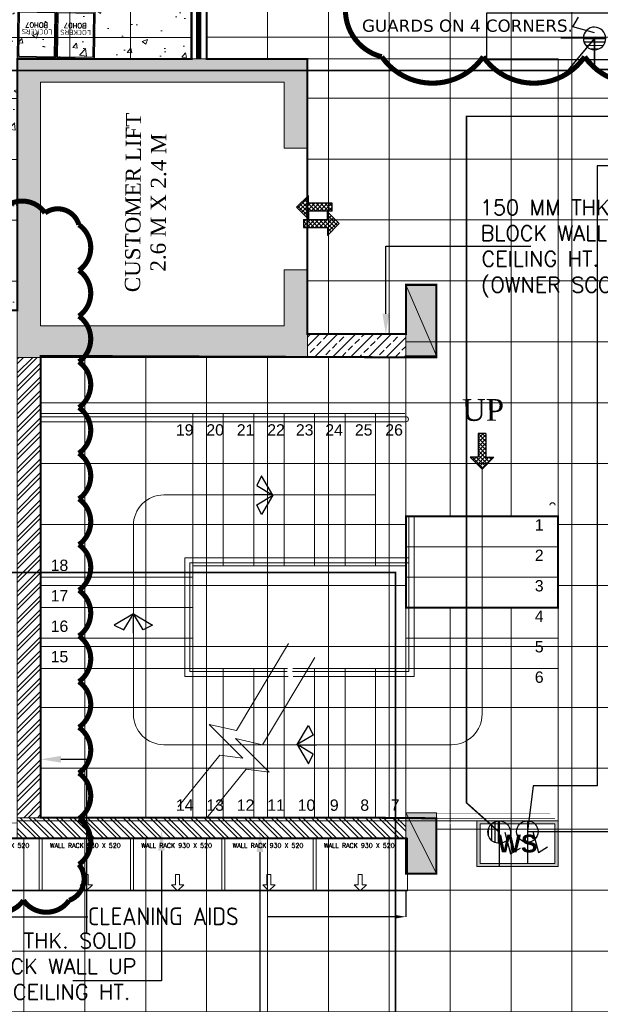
# Model space of a CAD drawing. Header units: millimetres. Extents: x 52937 to 262245, y 6619 to 63681.
# Tile 11 of 56: x 68043 to 73765, y 33579 to 43276. Entities that reach past the tile are written whole.
import ezdxf
from ezdxf.enums import TextEntityAlignment as Align

# ---------------------------------------------------------------- set-up
doc = ezdxf.new("R2010")
doc.units = ezdxf.units.MM
doc.linetypes.add('CONTINU', pattern=[0])
for name, color, linetype, lineweight in [('AL_F-SLAT-WALL', 8, 'Continuous', 15), ('BAYS-RR', 8, 'Continuous', 0), ('COLUMN', 8, 'Continuous', 0), ('COUNTERS', 8, 'Continuous', 18), ('F-WS', 8, 'Continuous', 15), ('FLOORING-WITH-HATCH', 8, 'Continuous', 20), ('HATCH', 8, 'Continuous', 5), ('PVC-AIR-CURTAIN', 8, 'Continuous', 0), ('RAILING', 8, 'Continuous', 9), ('STAIRCASE', 8, 'Continuous', 20), ('TEXT', 8, 'Continuous', 5), ('WALL-HATCH', 8, 'Continuous', 5), ('WALLS', 8, 'Continuous', 5)]:
    doc.layers.add(name, color=color, linetype=linetype, lineweight=lineweight)
for name, color, linetype in [('AREA', 8, 'Continuous'), ('ARROWS', 6, 'Continuous'), ('CLOUD-REVISIONS', 8, 'Continuous'), ('DIMENSIONS & CATEGORY - BREAKUP', 8, 'Continuous'), ('E-6A-RAW-POINT', 6, 'Continuous'), ('E-P D B -01', 211, 'Continuous'), ('E-U D B-01', 211, 'Continuous'), ('E-UPS-POINT', 4, 'Continuous'), ('F-LOCKERS', 211, 'Continuous'), ('RAISED-FLOOR-AREA', 8, 'Continuous')]:
    doc.layers.add(name, color=color, linetype=linetype)
doc.styles.add('ARIAL', font='romans.shx', dxfattribs={"width": 0.8})
doc.styles.add('ATTR', font='times.ttf', dxfattribs={"height": 15})
doc.styles.add('book', font='BKANT.TTF')
doc.styles.add('FIXTXT', font='iso.shx')
doc.styles.add('GENERAL', font='romans.shx')
doc.styles.add('ISO', font='iso.shx', dxfattribs={"height": 175})
doc.styles.add('Scale_50', font='simplex.shx', dxfattribs={"height": 75})
doc.styles.get("Standard").update_dxf_attribs({"font": 'arial.ttf'})

# ---------------------------------------------------------------- blocks, each defined once
blk = doc.blocks.new('STAFF')
at = {"layer": 'ARROWS'}
h = blk.add_hatch(dxfattribs=at)
h.set_pattern_fill('ANSI37', color=256, scale=50, style=0)
h.set_pattern_definition([(45, (853233.83, -315675.63), (-112.253, 112.253), []), (135, (853233.83, -315675.63), (-112.253, -112.253), [])])
h.paths.add_polyline_path([(849552, -319261), (849972, -319261), (849972, -320521), (850392, -320521), (850392, -319261), (850812, -319261), (850182, -318631)])
for p, q in [((849552, -319261), (850182, -318631)), ((850812, -319261), (850182, -318631)), ((849972, -319261), (849552, -319261)), ((849972, -320521), (849972, -319261)), ((850392, -320521), (850392, -319261)), ((850392, -319261), (850812, -319261)), ((849972, -320521), (850392, -320521))]:
    blk.add_line(p, q, dxfattribs=at)
blk = doc.blocks.new('930 X 530 - WALL-RACK')
at = {"layer": 'BAYS-RR'}
blk.add_lwpolyline([(2181182.7, -389879), (2182112.7, -389879), (2182112.7, -389359), (2181182.7, -389359)], close=True, dxfattribs=at)
blk.add_lwpolyline([(2181647.7, -389879), (2181586.3, -389817.7), (2181627.2, -389817.7), (2181627.2, -389715.4), (2181668.1, -389715.4), (2181668.1, -389817.7), (2181709, -389817.7), (2181647.7, -389879)], dxfattribs=at)
at = {"layer": 'BAYS-RR', "insert": (2181638.1, -389409), "char_height": 45, "width": 1264.967, "attachment_point": 2, "rotation": 360, "style": 'Scale_50'}
blk.add_mtext('WALL RACK 930 X 520', dxfattribs=at)
blk = doc.blocks.new('WS- (450 X 750)')
at = {"layer": 'F-WS'}
h = blk.add_hatch(color=256, dxfattribs=at)
h.paths.add_polyline_path([(800, 0), (0, 0), (0, -450), (800, -450)])
h.paths.add_polyline_path([(769.3, -30.7), (769.3, -419.3), (30.7, -419.3), (30.7, -30.7)], flags=16)
h.paths.add_polyline_path([(164.9, -408), (646.2, -408), (646.2, -47.4), (164.9, -47.4)], flags=8)
for points in [[(0, -450), (800, -450), (800, 0), (0, 0)], [(30.7, -419.3), (769.3, -419.3), (769.3, -30.7), (30.7, -30.7)]]:
    blk.add_lwpolyline(points, close=True, dxfattribs=at)
at = {"layer": 'F-WS', "insert": (400, -225), "char_height": 175, "attachment_point": 5}
blk.add_mtext('\\pxqc;{\\fArial|b1|i0|c0|p34;WS}', dxfattribs=at)
blk = doc.blocks.new('LOCKERS-BOH07')
at = {"layer": 'F-LOCKERS'}
blk.add_lwpolyline([(-190, -457), (190, -457), (190, 0), (-190, 0)], close=True, dxfattribs=at)
at = {"layer": 'F-LOCKERS', "ltscale": 400}
blk.add_lwpolyline([(-178, -445), (178, -445), (178, -12), (-178, -12)], close=True, dxfattribs=at)
at = {"layer": 'F-LOCKERS'}
blk.add_lwpolyline([(40.1, -457), (40.1, -470.4), (131.1, -470.4), (131.1, -457)], dxfattribs=at)
at = {"layer": 'F-LOCKERS', "style": 'FIXTXT'}
blk.add_text('LOCKERS', height=50, rotation=0.0502, dxfattribs=at).set_placement((0, -254.8), align=Align.MIDDLE_CENTER)
blk.add_attdef('LOCKERS', text='', height=50, dxfattribs=at).set_placement((0, -321.7), align=Align.MIDDLE_CENTER)
blk = doc.blocks.new('-1')
for p, q in [((9979895, 1643070), (9979517, 1642848)), ((9979706, 1642755), (9979895, 1643070)), ((9979895, 1643070), (9980274, 1642848)), ((9980085, 1642755), (9979895, 1643070)), ((9979900, 1643008), (9979900, 1642851)), ((9979900, 1642970), (9979900, 1642812)), ((9979517, 1642848), (9979706, 1642755)), ((9979900, 1642851), (9979900, 1642693)), ((9980274, 1642848), (9980085, 1642755))]:
    blk.add_line(p, q)
blk = doc.blocks.new('6A UPS POINT')
at = {"layer": 'E-UPS-POINT'}
h = blk.add_hatch(dxfattribs=at)
h.set_pattern_fill('_USER', color=6, scale=40.02075, angle=90, style=0, pattern_type=0)
h.set_pattern_definition([(90, (-12463.57, -36874.51), (-40.02075, 0), [])])
h.paths.add_polyline_path([(0, 133, 0.414214), (-133, 0, 0.414214), (0, -133)])
at = {"layer": 'E-UPS-POINT', "color": 40, "flags": 128}
for points in [[(0, -133), (0, 400)], [(67, 0), (136, 258), (251, 191)]]:
    blk.add_lwpolyline(points, dxfattribs=at)
blk.add_lwpolyline([(-133, 0, 1), (133, 0, 1)], format="xyb", close=True, dxfattribs=at)
blk = doc.blocks.new('6A-RAW-POINT')
at = {"layer": 'E-6A-RAW-POINT', "flags": 128}
for points in [[(0, 0), (0, 4)], [(0.5, 1), (1.018, 2.932), (1.884, 2.432)]]:
    blk.add_lwpolyline(points, dxfattribs=at)
blk.add_lwpolyline([(-1, 1, 1), (1, 1, 1)], format="xyb", close=True, dxfattribs=at)

msp = doc.modelspace()

# ---------------------------------------------------------------- hatches: boundary and pattern name
at = {"layer": 'COLUMN'}
for points in [[(72148.6, 40664.8), (71848.6, 40664.8), (71848.6, 39964.8), (72148.6, 39964.8)], [(71848.6, 35465.4), (72148.6, 35465.4), (72148.6, 34865.4), (71848.6, 34865.4)]]:
    msp.add_hatch(color=256, dxfattribs=at).paths.add_polyline_path(points)
at = {"layer": 'COUNTERS'}
h = msp.add_hatch(color=256, dxfattribs=at)
h.dxf.hatch_style = 1
h.paths.add_polyline_path([(70878.6, 40812.3), (70878.6, 39949.8), (68018.6, 39949.8), (68018.6, 42889.8), (70878.6, 42889.8), (70878.6, 42012.3), (70648.6, 42012.3), (70648.6, 42659.8), (68248.6, 42659.8), (68248.6, 40259.8), (70648.6, 40259.8), (70648.6, 40812.3)])
at = {"layer": 'FLOORING-WITH-HATCH', "linetype": 'CONTINU'}
h = msp.add_hatch(dxfattribs=at)
h.set_pattern_fill('_USER', color=8, scale=600, style=0, double=1, pattern_type=0)
h.set_pattern_definition([(0, (69884.6, 45503.13), (0, 600), []), (90, (69884.6, 45503.13), (-600, 4e-14), [])])
h.paths.add_polyline_path([(87198.6, 29439.8), (86998.8, 29439.8), (86998.8, 17940.4), (82273.8, 17940.4), (82273.6, 29739.8), (82843.6, 29739.8), (82843.6, 31169.8), (85103.6, 31169.8), (85103.6, 29739.8), (87198.6, 29739.8)], flags=16)
h.paths.add_polyline_path([(71848.6, 44614.6), (72148.6, 44614.6), (72148.6, 43914.6), (71848.6, 43914.6)], flags=16)
h.paths.add_polyline_path([(77548.7, 44615.1), (77848.7, 44615.1), (77848.7, 43915.1), (77548.7, 43915.1)], flags=16)
h.paths.add_polyline_path([(83298.7, 44614.6), (83598.7, 44614.6), (83598.7, 43914.6), (83298.7, 43914.6)], flags=16)
h.paths.add_polyline_path([(83298.7, 40665.4), (83598.7, 40665.4), (83598.7, 39965.4), (83298.7, 39965.4)], flags=16)
h.paths.add_polyline_path([(77548.7, 40665.4), (77848.7, 40665.4), (77848.7, 39965.4), (77548.7, 39965.4)], flags=16)
h.paths.add_polyline_path([(71848.6, 40664.8), (72148.6, 40664.8), (72148.6, 39949.8), (71848.6, 39949.8)], flags=16)
h.paths.add_polyline_path([(77848.7, 35465.4), (77848.7, 34765.4), (77548.7, 34765.4), (77548.7, 35465.4)], flags=16)
h.paths.add_polyline_path([(83298.7, 35465.4), (83598.7, 35465.4), (83598.7, 34965.4), (83298.7, 34965.4)], flags=16)
h.paths.add_polyline_path([(77898.6, 29739.8), (77898.6, 29439.8), (77298.6, 29439.8), (77298.6, 29739.8)], flags=16)
h.paths.add_polyline_path([(72148.6, 29439.8), (71848.6, 29439.8), (71848.6, 30039.8), (72148.6, 30039.8)], flags=17)
h.paths.add_polyline_path([(68798.7, 30139.8), (69098.7, 30139.8), (69098.7, 29439.8), (68798.7, 29439.8)], flags=16)
h.paths.add_polyline_path([(86998.6, 12490.4), (86998.6, 12190.4), (86258.6, 12190.4), (86258.6, 12490.4)], flags=16)
h.paths.add_polyline_path([(71848.6, 37485.9), (71848.6, 38385.9), (73348.6, 38385.9), (73348.6, 37485.9)], flags=16)
h.paths.add_polyline_path([(70878.6, 40179.8), (71848.6, 40179.8), (71848.6, 40664.8), (72148.6, 40664.8), (72148.6, 39949.8), (70878.6, 39954.7), (68248.8, 39964.8), (68248.4, 35415.8), (71548.6, 35416), (72448.6, 35360.9), (72148.6, 35360.9), (72148.6, 34865.4), (71848.6, 34865.4), (71848.6, 35214.8), (65167.2, 35214.8), (67766.7, 29589.6), (74943.8, 29589.6), (74943.8, 26014.8), (76373.6, 26014.8), (76373.6, 26164.8), (76877.5, 26164.8), (76873.6, 23664.8), (76823.6, 23664.8), (76823.6, 20520.3), (76873.6, 20520.3), (76873.6, 19920.3), (76823.6, 19920.3), (76823.6, 16651.8), (78576, 15414), (78635.5, 15498), (79043.6, 15209.1), (78986.7, 15128.8), (82255.2, 12815.3), (82314.1, 12898.4), (82640.6, 12667.3), (82582, 12584.5), (86437.3, 9861.3), (86493.1, 9940.1), (86819.5, 9709), (86766.6, 9634.1), (90398.8, 7063.1), (90422.8, 7097.1), (90708.6, 6895.2), (90708.6, 12429.7), (92958.6, 12429.7), (93254.1, 33285.6), (86771.8, 33285.2), (86771.8, 45844.8), (69885.3, 45503.5), (69885.8, 42889.8), (70878.6, 42889.8)])
h = msp.add_hatch(dxfattribs=at)
h.set_pattern_fill('_USER', color=8, scale=600, style=0, double=1, pattern_type=0)
h.set_pattern_definition([(0, (69735.73, 45500), (0, 600), []), (90, (69735.73, 45500), (-600, 4e-14), [])])
h.paths.add_polyline_path([(66148.7, 39964.8), (66148.6, 40664.8), (66448.6, 40664.8), (66448.7, 40114.8), (67018.6, 40114.9), (67018.6, 40414.9), (68018.6, 40414.9), (68018.6, 42889.8), (69735.8, 42889.8), (69735.9, 45500), (68099.1, 45465.4), (67714.3, 45457.3), (63002.1, 43655.8), (63448.6, 42700.9), (63448.6, 42940.4), (63748.6, 42940.4), (63748.6, 42490.8), (64899.1, 42490.8), (64899.3, 42340.6), (65199, 42340.5), (65198.9, 41340.5), (64898.9, 41340.6), (64909.8, 39694.2), (64488.5, 39694.9), (64489.2, 38561.4), (66298.6, 39405.7), (66298.6, 39964.8)])
h = msp.add_hatch(dxfattribs=at)
h.set_pattern_fill('AR-CONC', color=8, scale=75, style=0)
h.set_pattern_definition([(50, (-10519421.8, -1781447.46), (537.945137, -47.064101), [56.25, -618.75]), (355, (-10519421.8, -1781447.46), (-104.0635, 564.1441), [45, -495]), (100.4514445, (-10519377, -1781451.4), (433.881635, 517.079993), [47.805144, -525.856584]), (46.1842, (-10519421.8, -1781297.46), (800.431, -124.13946), [84.375, -928.125]), (96.6356355, (-10519355.1, -1781307.8), (700.99646, 730.58895), [71.707757, -788.78532]), (351.184164, (-10519421.8, -1781297.5), (700.99646, 730.58895), [67.5, -742.5]), (21, (-10519346.8, -1781334.96), (447.680289, -301.964168), [56.25, -618.75]), (326, (-10519346.8, -1781334.96), (182.4865, 543.862534), [45, -495]), (71.451445, (-10519309.5, -1781360.1), (630.166783, 241.898365), [47.805143, -525.856584]), (37.5, (-10519421.81, -1781447.46), (9.1198915, 249.6703904), [0, -489, 0, -502.5, 0, -496.875]), (7.5, (-10519421.81, -1781447.46), (197.302153, 295.808784), [0, -286.5, 0, -477.75, 0, -189.375]), (327.5, (-10519589.06, -1781447.46), (400.366827, -16.9161538), [0, -187.5, 0, -585, 0, -776.25]), (317.5, (-10519664.06, -1781447.46), (437.389627, 75.078737), [0, -243.75, 0, -388.5, 0, -551.25])])
h.paths.add_polyline_path([(66148.7, 39964.8), (66148.6, 40664.8), (66448.6, 40664.8), (66448.7, 40114.8), (67018.6, 40114.9), (67018.6, 40414.9), (68018.6, 40414.9), (68018.6, 42889.8), (69735.8, 42889.8), (69735.9, 45500), (68099.1, 45465.4), (67714.3, 45457.3), (63002.1, 43655.8), (63448.6, 42700.9), (63448.6, 42940.4), (63748.6, 42940.4), (63748.6, 42490.8), (64899.1, 42490.8), (64899.3, 42340.6), (65199, 42340.5), (65198.9, 41340.5), (64898.9, 41340.6), (64909.8, 39694.2), (64488.5, 39694.9), (64489.2, 38561.4), (66298.6, 39405.7), (66298.6, 39964.8)])
at = {"layer": 'HATCH'}
h = msp.add_hatch(dxfattribs=at)
h.set_pattern_fill('ANSI33', color=256, scale=500, style=0)
h.set_pattern_definition([(45, (-2997762.77, 3144107.92), (-88.3883476, 88.3883476), []), (45, (-2997674.39, 3144107.92), (-88.3883476, 88.3883476), [62.5, -31.25])])
h.paths.add_polyline_path([(70878.6, 40179.8), (70878.6, 39949.8), (71848.6, 39949.8), (71848.6, 40179.8)])
at = {"layer": 'WALL-HATCH'}
h = msp.add_hatch(dxfattribs=at)
h.set_pattern_fill('ANSI32', color=256, scale=10, angle=719.99391, style=0)
h.set_pattern_definition([(44.993906, (125459.11, -114506.41), (-67.344757, 67.359084), []), (44.993906, (125504.02, -114506.42), (-67.344757, 67.359084), [])])
h.paths.add_polyline_path([(68018.6, 35415.9), (68248.4, 35415.9), (68248.8, 39949.8), (68018.6, 39949.8)])
h = msp.add_hatch(dxfattribs=at)
h.set_pattern_fill('ANSI32', color=256, scale=250, angle=90, style=0)
h.set_pattern_definition([(135, (-10519421.81, -1781447.46), (-66.2912607, -66.2912607), []), (135, (-10519421.81, -1781403.27), (-66.2912607, -66.2912607), [])])
h.paths.add_polyline_path([(71848.6, 35415.9), (68018.6, 35415.9), (68018.6, 35214.8), (71848.6, 35214.8)])

# ---------------------------------------------------------------- linework, layer by layer
at = {"layer": 'AREA', "const_width": 5}
msp.add_lwpolyline([(68018.6, 35385.7), (68018.6, 42892.8), (69735.9, 42892.8), (69735.7, 45506.3), (67714.2, 45457.3), (61526.6, 43092.8), (65097.8, 35365), (68018.6, 35365.1), (68018.6, 35385.7)], dxfattribs=at)
at = {"layer": 'ARROWS'}
for points in [[(71650.7, 40379.8), (71650.7, 41045.5), (73080.7, 41045.5)], [(68448.4, 35992), (68701.7, 35992), (68701.7, 34282)], [(69440.2, 35090.5), (69440.2, 33811), (68567.7, 33811)], [(70410.2, 35077.5), (70410.2, 33033)]]:
    msp.add_lwpolyline(points, dxfattribs=at)
for points in [[(71684, 40379.8), (71650.7, 40179.8), (71617.4, 40379.8)], [(68448.4, 35958.7), (68248.4, 35992), (68448.4, 36025.4)], [(69406.9, 35090.5), (69440.2, 35290.5), (69473.5, 35090.5)], [(70376.9, 35077.5), (70410.2, 35277.5), (70443.5, 35077.5)]]:
    msp.add_solid(points, dxfattribs=at)
at = {"layer": 'CLOUD-REVISIONS', "const_width": 50}
msp.add_lwpolyline([(74610.7, 42911, -0.520567), (73610.7, 42911, -0.520567), (72610.7, 42911, -0.520567), (71610.7, 42911, -0.520567), (71333.7, 43634, -0.520567), (71333.7, 45025.9, -0.520567)], format="xyb", dxfattribs=at)
at = {"layer": 'COLUMN'}
for p, q in [((71848.6, 40664.8), (72148.6, 39964.8)), ((71848.6, 35465.4), (72148.6, 34865.4))]:
    msp.add_line(p, q, dxfattribs=at)
for points in [[(68018.6, 42889.8), (73348.6, 42889.8), (73348.6, 35385.9), (68018.6, 35385.9)], [(71848.6, 39964.8), (72148.6, 39964.8), (72148.6, 40664.8), (71848.6, 40664.8)], [(73348.6, 35385.9), (71848.6, 35385.9), (71848.6, 36885.9), (73348.6, 36885.9)], [(71848.6, 35465.4), (72148.6, 35465.4), (72148.6, 34865.4), (71848.6, 34865.4)]]:
    msp.add_lwpolyline(points, close=True, dxfattribs=at)
at = {"layer": 'COUNTERS', "ltscale": 0.002}
for p, q in [((71848.8, 39366.1), (68248.8, 39366.1)), ((71848.8, 39316.1), (68248.8, 39316.1)), ((71878.6, 37976.1), (69668.6, 37976.1)), ((69668.6, 36805.9), (69668.6, 37976.1)), ((71878.6, 37926.1), (69718.6, 37926.1)), ((69718.6, 36855.9), (69718.6, 37926.1)), ((70678.3, 36855.9), (69718.6, 36855.9)), ((70687.3, 36805.9), (69668.6, 36805.9))]:
    msp.add_line(p, q, dxfattribs=at)
at = {"layer": 'COUNTERS'}
for p, q in [((71878.6, 36855.9), (71878.6, 38385.9)), ((71928.6, 36805.9), (71928.6, 38385.9)), ((71878.6, 36855.9), (70729.8, 36855.9)), ((71928.6, 36805.9), (70738.8, 36805.9))]:
    msp.add_line(p, q, dxfattribs=at)
msp.add_lwpolyline([(70878.6, 40812.3), (70878.6, 39949.8), (68018.6, 39949.8), (68018.6, 42889.8), (70878.6, 42889.8), (70878.6, 42012.3), (70648.6, 42012.3), (70648.6, 42659.8), (68248.6, 42659.8), (68248.6, 40259.8), (70648.6, 40259.8), (70648.6, 40812.3)], close=True, dxfattribs=at)
for points in [[(72148.6, 35460.9, 5, 5, 0), (73268.6, 35460.9, 0, 0, 0), (73268.6, 38493.6, 0, 0, 0)], [(73318.6, 38493.6, 0, 0, 0), (73318.6, 35410.9, 5, 5, 0), (72148.6, 35410.9, 5, 5, 0)]]:
    msp.add_lwpolyline(points, format="xyseb", dxfattribs=at)
for centre, start, end in [((71848.6, 39341, 0), 270, 90), ((73293.6, 38493.6, 0), 0, 180)]:
    msp.add_arc(centre, 25, start, end, dxfattribs=at)
at = {"layer": 'DIMENSIONS & CATEGORY - BREAKUP', "color": 8}
for p, q in [((71848.6, 34694.8), (71848.6, 34441.2)), ((67448.6, 34441.2), (68713.8, 34441.2)), ((71748.6, 34441.2), (70483.4, 34441.2))]:
    msp.add_line(p, q, dxfattribs=at)
msp.add_solid([(71748.6, 34457.9), (71748.6, 34424.5), (71848.6, 34441.2)], dxfattribs=at)
at = {"layer": 'E-P D B -01', "color": 150, "linetype": 'ByBlock', "elevation": 0}
msp.add_lwpolyline([(80172.2, 42131.3), (80044, 41836.6), (73734.9, 41836.6), (73734.9, 35729.9), (73104.1, 35729.9), (73045.9, 35280), (73888.6, 35280)], dxfattribs=at)
at = {"layer": 'E-U D B-01', "color": 3, "const_width": 15}
msp.add_lwpolyline([(71725.9, 26767.4), (71725.9, 26915.3), (71485.9, 27141), (71747, 27141), (71747, 37831.8), (66136.3, 37831.8), (65802.1, 38144), (66128.5, 38144), (66128.5, 42492.8), (66270.9, 42776), (73444, 42776), (73708, 43092.3), (73708, 42786.4), (81637.4, 42786.4), (81637.4, 36159.1), (81772.3, 35670.7), (81772.3, 39183.5), (88064.1, 39183.5), (88463.6, 39502.4)], dxfattribs=at)
at = {"layer": 'E-U D B-01', "color": 3, "const_width": 15, "elevation": 0}
msp.add_lwpolyline([(79018, 42136.5), (79914, 42136.5), (79589.3, 42323.7), (72446.5, 42323.7), (72446.5, 35562.7), (72768, 35274.7), (72768, 35274.7)], dxfattribs=at)
at = {"layer": 'E-UPS-POINT', "color": 3, "elevation": 0}
msp.add_lwpolyline([(73865.7, 43340), (72643.5, 43340), (72643.5, 42884.9), (73865.7, 42884.9)], close=True, dxfattribs=at)
at = {"layer": 'FLOORING-WITH-HATCH', "color": 8, "linetype": 'Continuous', "const_width": 20}
msp.add_lwpolyline([(74943.8, 29589.6), (67766.7, 29589.6), (65167.2, 35214.8), (71848.6, 35214.8), (71848.6, 34865.4), (72148.6, 34865.4), (72148.6, 35410.9), (71548.6, 35416), (68248.4, 35415.8), (68248.8, 39964.8), (72148.6, 39949.8), (72148.6, 40664.8), (71848.6, 40664.8), (71848.6, 40179.8), (70878.6, 40179.8), (70878.6, 42889.8), (69885.8, 42889.8), (69885.3, 45503.1), (86771.8, 45844.8)], dxfattribs=at)
at = {"layer": 'FLOORING-WITH-HATCH', "color": 8, "linetype": 'Continuous', "const_width": 20, "elevation": 0}
msp.add_lwpolyline([(66148.6, 40114.6), (66148.7, 39964.8), (66148.6, 40664.8), (66448.6, 40664.8), (66448.7, 40114.8), (67018.6, 40114.9), (67018.6, 40414.9), (68018.6, 40414.9), (68018.6, 42889.8), (69735.8, 42889.8), (69735.9, 45500)], dxfattribs=at)
at = {"layer": 'FLOORING-WITH-HATCH', "color": 8, "linetype": 'Continuous', "const_width": 20}
msp.add_lwpolyline([(71848.6, 38385.9), (73348.6, 38385.9), (73348.6, 37485.9), (71848.6, 37485.9)], close=True, dxfattribs=at)
at = {"layer": 'PVC-AIR-CURTAIN', "ltscale": 100, "const_width": 50}
msp.add_lwpolyline([(69806.7, 42889.8), (69806.7, 44704.6)], dxfattribs=at)
at = {"layer": 'PVC-AIR-CURTAIN', "ltscale": 500}
msp.add_lwpolyline([(69735.8, 44704.6), (69735.8, 42889.8), (69885.8, 42889.8), (69885.8, 44704.6)], close=True, dxfattribs=at)
at = {"layer": 'RAILING', "ltscale": 0.002}
for p, q in [((71838.5, 39396.1), (68248.8, 39396.1)), ((71673.8, 39396), (68249, 39396)), ((71848.6, 37896.1), (69748.6, 37896.1)), ((69748.6, 36885.9), (69748.6, 37896.1)), ((70681.3, 36885.9), (69748.6, 36885.9))]:
    msp.add_line(p, q, dxfattribs=at)
at = {"layer": 'RAILING'}
for p, q in [((71848.6, 36721.4), (71848.6, 37896.1)), ((71848.6, 36885.9), (70735.8, 36885.9))]:
    msp.add_line(p, q, dxfattribs=at)
msp.add_lwpolyline([(72598.6, 38850.4), (72598.6, 36435.6, -0.414214), (72298.6, 36135.6), (69463.3, 36135.6, -0.414213), (69163.3, 36435.6), (69163.3, 38296, -0.414214), (69463.3, 38596), (71548.6, 38596)], format="xyb", dxfattribs=at)
at = {"layer": 'RAISED-FLOOR-AREA', "color": 8, "const_width": 50}
msp.add_lwpolyline([(67842.1, 41372.9, -0.520567), (68292.1, 41372.9, -0.520567), (68625.7, 41256.5, -0.520567), (68625.7, 40806.5, -0.520567), (68625.7, 40356.5, -0.520567), (68625.7, 39906.5, -0.520567), (68625.7, 39456.5, -0.520567), (68625.7, 39006.5, -0.520567), (68625.7, 38556.5, -0.520567), (68625.7, 38106.5, -0.520567), (68625.7, 37656.5, -0.520567), (68625.7, 37206.5, -0.520567), (68625.7, 36756.5, -0.520567), (68625.7, 36306.5, -0.520567), (68625.7, 35856.5, -0.520567), (68625.7, 35406.5, -0.520567), (68625.7, 34956.5, -0.520567), (68529.7, 34602.5, -0.520567), (68079.7, 34602.5, -0.520567), (67629.7, 34602.5, -0.520567)], format="xyb", dxfattribs=at)
at = {"layer": 'STAIRCASE', "ltscale": 0.002}
for p, q in [((69748.6, 37896.1), (69748.6, 39396)), ((70048.6, 37896.1), (70048.6, 39396)), ((70348.6, 37896.1), (70348.6, 39396)), ((70648.6, 37896.1), (70648.6, 39396)), ((70948.6, 37896.1), (70948.6, 39396)), ((71248.6, 37896.1), (71248.6, 39396)), ((71548.6, 37896.1), (71548.6, 39396)), ((71848.6, 37896.1), (71848.6, 39396)), ((69748.6, 37785.9), (68248.6, 37785.9)), ((69748.6, 37485.9), (68248.6, 37485.9)), ((69748.6, 37185.9), (68248.6, 37185.9)), ((69748.6, 36885.9), (68248.6, 36885.9)), ((69748.6, 36885.9), (69748.6, 35415.9)), ((70048.6, 36885.9), (70048.6, 35415.9)), ((70348.6, 36885.9), (70348.6, 35415.9)), ((70648.6, 36885.9), (70648.6, 35415.9))]:
    msp.add_line(p, q, dxfattribs=at)
at = {"layer": 'STAIRCASE'}
for p, q in [((71848.6, 38385.9), (73348.6, 38385.9)), ((71848.6, 38085.9), (73348.6, 38085.9)), ((71848.6, 37785.9), (73348.6, 37785.9)), ((71848.6, 37485.9), (73348.6, 37485.9)), ((71848.6, 37185.9), (73348.6, 37185.9)), ((71848.6, 37050.4), (71848.6, 35385.9)), ((70948.6, 36885.9), (70948.6, 35415.9)), ((71248.6, 36885.9), (71248.6, 35415.9)), ((71548.6, 36885.9), (71548.6, 35415.9)), ((73348.6, 36885.9), (71848.6, 36885.9)), ((70948.6, 35387), (70948.6, 35385.9))]:
    msp.add_line(p, q, dxfattribs=at)
for points in [[(70692.9, 37132.9), (70178.2, 36274.5), (69909.7, 36335.6), (70241.5, 36004.4), (70014, 36032.8), (69604.6, 35524.9)], [(70951.8, 36994), (70437.1, 36135.6), (70168.7, 36196.7), (70500.4, 35865.4), (70272.9, 35893.8), (69887.7, 35415.9)]]:
    msp.add_lwpolyline(points, dxfattribs=at)
for centre, start, end in [((69463.3, 38296), 90, 180.00013), ((69463.3, 36435.6), 180.00013, 270)]:
    msp.add_arc(centre, 300, start, end, dxfattribs=at)
at = {"layer": 'WALLS'}
for p, q in [((70878.6, 40179.8), (71848.6, 40179.8)), ((71848.6, 40179.8), (71848.6, 39396)), ((70878.6, 39949.8), (71848.6, 39949.8)), ((73348.6, 36585.9), (73348.6, 38385.9))]:
    msp.add_line(p, q, dxfattribs=at)
for points in [[(68018.6, 35415.9), (68248.4, 35415.9), (68248.8, 39949.8), (68018.6, 39949.8)], [(71848.6, 35415.9), (68018.6, 35415.9), (68018.6, 35214.8), (71848.6, 35214.8)]]:
    msp.add_lwpolyline(points, close=True, dxfattribs=at)

# ---------------------------------------------------------------- block references
at = {"xscale": 0.1857422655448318, "yscale": 0.1857422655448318, "zscale": 0.1857422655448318, "rotation": 179.963109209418}
msp.add_blockref('STAFF', (230475.3, -20434.5), dxfattribs=at)
at = {"layer": 'AL_F-SLAT-WALL', "extrusion": (0, 0, -1)}
ref = msp.add_blockref('LOCKERS-BOH07', (-68208.6, 42902), dxfattribs=dict(at, xscale=-1, zscale=-1, rotation=180.873470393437))
ref.add_attrib('LOCKERS', 'BOH07', dxfattribs={"height": 50, "rotation": 179.12653, "style": 'GENERAL'}).set_placement((68210.6, 43223.6), align=Align.MIDDLE_CENTER)
ref = msp.add_blockref('LOCKERS-BOH07', (-68588.6, 42896.2), dxfattribs=dict(at, xscale=-1, zscale=-1, rotation=180.873470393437))
ref.add_attrib('LOCKERS', 'BOH07', dxfattribs={"height": 50, "rotation": 179.12653, "style": 'GENERAL'}).set_placement((68590.5, 43217.8), align=Align.MIDDLE_CENTER)
at = {"layer": 'AL_F-SLAT-WALL', "rotation": 359.9997471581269}
msp.add_blockref('WS- (450 X 750)', (72548.6, 35385.9), dxfattribs=at)
at = {"layer": 'ARROWS', "xscale": -0.5, "yscale": 0.5, "zscale": 0.5}
for p, rotation in [((-750997.9, -4951354.2), 270), ((892313.2, 5026083.6), 90)]:
    msp.add_blockref('-1', p, dxfattribs=dict(at, rotation=rotation))
msp.add_blockref('-1', (5059111, -784111.8), dxfattribs=at)
at = {"layer": 'BAYS-RR'}
for p in [(-2113849, 424573.9), (-2112949, 424573.9), (-2112049, 424573.9), (-2111149, 424573.9), (-2110249, 424573.9)]:
    msp.add_blockref('930 X 530 - WALL-RACK', p, dxfattribs=at)
at = {"layer": 'E-6A-RAW-POINT', "extrusion": (8.34415e-08, 1.6836e-08, 1), "xscale": -105.9440865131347, "yscale": 105.9440865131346, "zscale": 105.9440865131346, "rotation": 179.9999972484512}
msp.add_blockref('6A-RAW-POINT', (73045.9, 35385.9, 0), dxfattribs=at)
at = {"layer": 'E-UPS-POINT', "color": 5, "extrusion": (5.95735e-08, -4.51099e-08, 1), "xscale": 0.8333333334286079, "yscale": 0.8333333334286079, "zscale": 0.8333333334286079, "rotation": 89.83052751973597}
msp.add_blockref('6A UPS POINT', (73708, 43092.3, 0), dxfattribs=at)
at = {"layer": 'E-UPS-POINT', "color": 5, "extrusion": (-3.95413e-09, 7.66761e-08, 1), "xscale": -0.8333333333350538, "yscale": 0.8333333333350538, "zscale": 0.8333333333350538, "rotation": 179.8294829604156}
msp.add_blockref('6A UPS POINT', (72768, 35274.7, 0), dxfattribs=at)
at = {"layer": 'PVC-AIR-CURTAIN'}
for p, xscale, yscale, zscale, rotation in [((11502.5, -116454.3, 305555.5), 0.1857422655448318, 0.1857422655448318, 0.1857422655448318, 89.96926591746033), ((130459.8, 199150.9, 305555.5), 0.1857422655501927, 0.1857422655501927, 0.1857422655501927, 269.9692657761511)]:
    msp.add_blockref('STAFF', p, dxfattribs=dict(at, xscale=xscale, yscale=yscale, zscale=zscale, rotation=rotation))

# ---------------------------------------------------------------- texts
at = {"layer": 'DIMENSIONS & CATEGORY - BREAKUP', "color": 8, "linetype": 'CONTINU', "style": 'ISO'}
msp.add_text('CLEANING AIDS', height=175, dxfattribs=at).set_placement((68713.9, 34357.7))
at = {"layer": 'TEXT', "style": 'ARIAL'}
for s, p in [('150 MM THK. SOLID CONC.', (72577.8, 41352)), ('BLOCK WALL UP TO TRUE', (72585.6, 41098.9)), ('CEILING HT.', (72594.2, 40846.2)), ('(', (72587.5, 40589.4)), ('OWNER SCOPE', (72681.2, 40589.4)), ('200 MM THK. SOLID', (67181.7, 34131)), ('CONC. BLOCK WALL UP', (66845.5, 33877.9)), ('TO TRUE CEILING HT.', (67024.5, 33624.8))]:
    msp.add_text(s, height=150, rotation=360, dxfattribs=at).set_placement(p)
at = {"layer": 'TEXT', "insert": (73521.1, 43155), "char_height": 120, "width": 2104.947, "attachment_point": 9, "style": 'ARIAL'}
msp.add_mtext('\\pxql,t13;{\\fVerdana|b0|i0|c0|p34;\\W1;38 X 38 X 2 MM ALUMINIUM CORNER GUARDS ON 4 CORNERS.}', dxfattribs=at)
at = {"layer": 'TEXT', "attachment_point": 2, "style": 'ATTR'}
for s, insert, char_height, width, rotation in [('\\pxqc;{\\C7;CUSTOMER LIFT\\P2.6 M X 2.4 M}', (69084.1, 41477.1, 0), 150, 2224.931, 89.65205), ('\\pxqc;{\\C7;UP}', (72608.4, 39539.7, 104762.4), 214.313, 1052.228, 0.3541)]:
    msp.add_mtext(s, dxfattribs=dict(at, insert=insert, char_height=char_height, width=width, rotation=rotation))
at = {"layer": 'TEXT', "ltscale": 0.5, "char_height": 111.76, "width": 59.285, "attachment_point": 1, "style": 'book'}
for s, insert in [('{\\fArial|b0|i0|c0|p34;19}', (69581.9, 39291.9)), ('{\\fArial|b0|i0|c0|p34;20}', (69881.9, 39291.9)), ('{\\fArial|b0|i0|c0|p34;21}', (70181.9, 39291.9)), ('{\\fArial|b0|i0|c0|p34;22}', (70481.9, 39291.9)), ('{\\fArial|b0|i0|c0|p34;23}', (70764.1, 39291.9)), ('{\\fArial|b0|i0|c0|p34;24}', (71054.5, 39291.9)), ('{\\fArial|b0|i0|c0|p34;25}', (71345.6, 39291.9)), ('{\\fArial|b0|i0|c0|p34;26}', (71645.6, 39291.9)), ('{\\fArial|b0|i0|c0|p34;1}', (73119, 38356.6)), ('{\\fArial|b0|i0|c0|p34;2}', (73119, 38056.6)), ('{\\fArial|b0|i0|c0|p34;18}', (68347.8, 37958.2)), ('{\\fArial|b0|i0|c0|p34;3}', (73119, 37756.6)), ('{\\fArial|b0|i0|c0|p34;17}', (68347.8, 37658.2)), ('{\\fArial|b0|i0|c0|p34;4}', (73119, 37456.6)), ('{\\fArial|b0|i0|c0|p34;16}', (68347.8, 37358.2)), ('{\\fArial|b0|i0|c0|p34;5}', (73119, 37156.6)), ('{\\fArial|b0|i0|c0|p34;15}', (68347.8, 37058.2)), ('{\\fArial|b0|i0|c0|p34;6}', (73119, 36856.6)), ('{\\fArial|b0|i0|c0|p34;14}', (69581.9, 35596.1)), ('{\\fArial|b0|i0|c0|p34;13}', (69881.9, 35596.1)), ('{\\fArial|b0|i0|c0|p34;12}', (70181.9, 35596.1)), ('{\\fArial|b0|i0|c0|p34;11}', (70481.9, 35596.1)), ('{\\fArial|b0|i0|c0|p34;10}', (70781.9, 35596.1)), ('{\\fArial|b0|i0|c0|p34;9}', (71099, 35596.1)), ('{\\fArial|b0|i0|c0|p34;8}', (71399, 35596.1)), ('{\\fArial|b0|i0|c0|p34;7}', (71699, 35596.1))]:
    msp.add_mtext(s, dxfattribs=dict(at, insert=insert))

doc.saveas('drawing.dxf')
